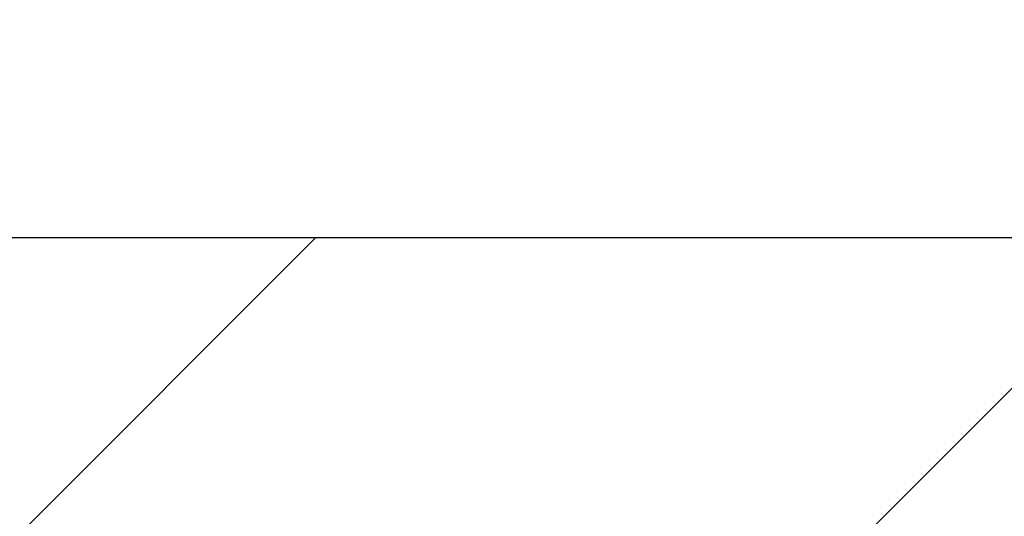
# Model space of a CAD drawing. Header units: millimetres. Extents: x 58700 to 76644, y 972 to 11123.
# Tile 164 of 256: x 62162.4 to 62167.62, y 7291.32 to 7293.96. Entities that reach past the tile are written whole.
import ezdxf

# ---------------------------------------------------------------- set-up
doc = ezdxf.new("R2010")
doc.units = ezdxf.units.MM

msp = doc.modelspace()

# ---------------------------------------------------------------- hatches: boundary and pattern name
at = {"lineweight": 13}
h = msp.add_hatch(dxfattribs=at)
h.set_pattern_fill('ANSI33', color=256, scale=50, style=0)
h.set_pattern_definition([(45, (-737.5, -83.74), (-224.5064, 224.5064), []), (45, (-513, -83.74), (-224.5064, 224.5064), [158.75, -79.375])])
h.paths.add_polyline_path([(62007.08351, 7097.51177), (62407.08355, 7097.51177), (62407.08352, 7255.04828), (62402.08077, 7255.04828), (62402.08077, 7274.80127), (62007.08351, 7274.80127)])
h.paths.add_polyline_path([(62385.84452, 7570.31053), (62385.84452, 7492.87828), (62037.07204, 7492.87828), (62037.07204, 7570.31053)], flags=16)
h.paths.add_polyline_path([(62665.49564, 7274.80127), (62665.49564, 7633.59965), (62453.28351, 7630.76385), (62453.28351, 7460.91533), (62503.28351, 7460.91533), (62503.28351, 7450.91533), (62453.28351, 7450.91533), (62453.28351, 7274.80127)])
h.paths.add_polyline_path([(62410.88351, 7450.91533), (62360.88351, 7450.91533), (62360.88351, 7460.91533), (62410.88351, 7460.91533), (62410.88351, 7630.19726), (62031.00596, 7625.12095), (62007.08351, 7601.1985), (62007.08351, 7290.80127), (62124.58214, 7290.80127), (62124.58214, 7292.80127), (62284.58214, 7292.80127), (62284.58214, 7290.80127), (62410.88351, 7290.80127)])
h.paths.add_polyline_path([(62083.36987, 7308.26795), (62083.36987, 7416.70533), (62304.40323, 7416.70533), (62304.40323, 7308.26795)])
at = {"lineweight": 9}
h = msp.add_hatch(dxfattribs=at)
h.set_pattern_fill('ANSI31', color=256)
h.set_pattern_definition([(45, (-737.497, -83.7406), (-2.24506403, 2.24506403), [])])
h.paths.add_polyline_path([(62284.58214, 7292.80127), (62124.58214, 7292.80127), (62124.58214, 7290.80127), (62284.58214, 7290.80127)])

# ---------------------------------------------------------------- linework, layer by layer
msp.add_lwpolyline([(62124.58214, 7290.80127), (62284.58214, 7290.80127), (62284.58214, 7292.80127), (62124.58214, 7292.80127)], close=True)

doc.saveas('drawing.dxf')
